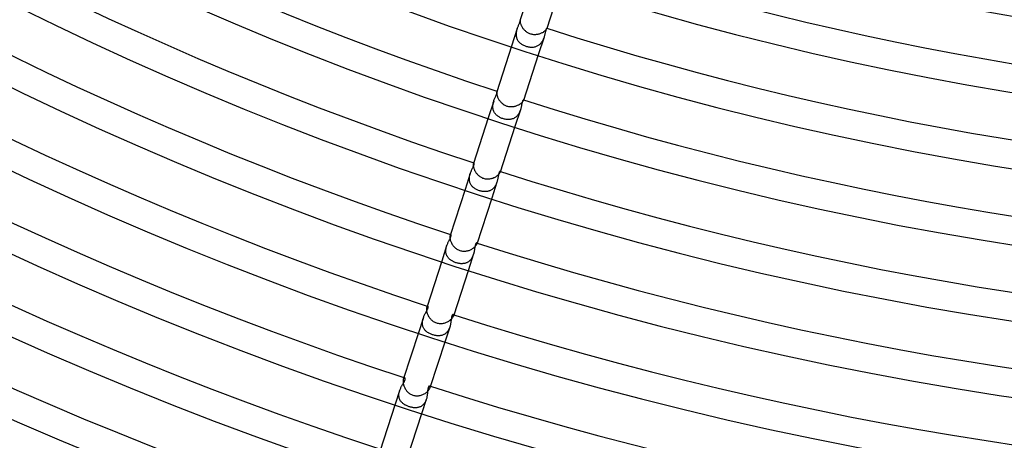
# Model space of a CAD drawing. Header units: millimetres. Extents: x -660 to 660, y -630 to 630.
# Tile 44 of 131: x -215 to -75, y -496 to -436. Entities that reach past the tile are written whole.
import ezdxf

# ---------------------------------------------------------------- set-up
doc = ezdxf.new("R2010")
doc.units = ezdxf.units.MM
doc.layers.add('HIDDEN', color=7, linetype='Continuous')
doc.layers.add('THICK', color=7, linetype='Continuous')

msp = doc.modelspace()

# ---------------------------------------------------------------- linework, layer by layer
at = {"layer": 'HIDDEN'}
for p, q in [((-144.16, -437.26), (-144.12, -437.17)), ((-144.12, -437.17), (-144.09, -437.08)), ((-144.09, -437.08), (-144.05, -437)), ((-144.05, -437), (-144.02, -436.92)), ((-144.02, -436.92), (-143.98, -436.84)), ((-143.98, -436.84), (-143.96, -436.77)), ((-143.96, -436.77), (-143.93, -436.7)), ((-143.93, -436.7), (-143.91, -436.64)), ((-143.9, -436.41), (-143.91, -436.42)), ((-143.91, -436.64), (-143.9, -436.59)), ((-143.89, -436.4), (-143.9, -436.4)), ((-143.9, -436.4), (-143.9, -436.41)), ((-143.9, -436.59), (-143.88, -436.54)), ((-143.88, -436.39), (-143.89, -436.39)), ((-143.89, -436.39), (-143.89, -436.39)), ((-143.89, -436.39), (-143.89, -436.4)), ((-143.88, -436.4), (-143.88, -436.39)), ((-143.87, -436.41), (-143.88, -436.4)), ((-143.88, -436.49), (-143.87, -436.46)), ((-143.88, -436.54), (-143.88, -436.49)), ((-143.87, -436.43), (-143.87, -436.41)), ((-143.87, -436.46), (-143.87, -436.43)), ((-144.31, -437.66), (-145.13, -440.19)), ((-144.45, -438.35), (-144.44, -438.23)), ((-144.45, -438.46), (-144.45, -438.35)), ((-144.45, -438.58), (-144.45, -438.46)), ((-144.44, -438.7), (-144.45, -438.58)), ((-144.44, -438.23), (-144.42, -438.11)), ((-144.42, -438.11), (-144.4, -438)), ((-144.4, -438), (-144.37, -437.88)), ((-144.37, -437.88), (-144.34, -437.77)), ((-144.34, -437.77), (-144.31, -437.66)), ((-144.31, -437.66), (-144.27, -437.56)), ((-144.27, -437.56), (-144.24, -437.46)), ((-144.24, -437.46), (-144.2, -437.36)), ((-144.2, -437.36), (-144.16, -437.26)), ((-140.41, -438.59), (-140.44, -438.69)), ((-140.39, -438.49), (-140.41, -438.59)), ((-140.37, -438.39), (-140.39, -438.49)), ((-140.34, -438.3), (-140.37, -438.39)), ((-140.32, -438.21), (-140.34, -438.3)), ((-140.3, -438.13), (-140.32, -438.21)), ((-140.28, -438.05), (-140.3, -438.13)), ((-140.26, -437.97), (-140.28, -438.05)), ((-140.24, -437.9), (-140.26, -437.97)), ((-140.22, -437.84), (-140.24, -437.9)), ((-140.2, -437.79), (-140.22, -437.84)), ((-140.19, -437.74), (-140.2, -437.79)), ((-140.17, -437.7), (-140.19, -437.74)), ((-140.15, -437.67), (-140.17, -437.7)), ((-140.13, -437.65), (-140.15, -437.67)), ((-140.12, -437.63), (-140.13, -437.65)), ((-140.11, -437.62), (-140.12, -437.63)), ((-140.1, -437.62), (-140.11, -437.62)), ((-140.1, -437.63), (-140.1, -437.62)), ((-140.1, -437.62), (-140.1, -437.62)), ((-140.1, -437.64), (-140.1, -437.63)), ((-140.1, -437.63), (-140.1, -437.63)), ((-140.1, -437.65), (-140.1, -437.64)), ((-140.1, -437.66), (-140.1, -437.65)), ((-144.43, -438.81), (-144.44, -438.7)), ((-144.4, -438.93), (-144.43, -438.81)), ((-144.37, -439.04), (-144.4, -438.93)), ((-144.33, -439.14), (-144.37, -439.04)), ((-144.28, -439.25), (-144.33, -439.14)), ((-144.23, -439.35), (-144.28, -439.25)), ((-144.17, -439.44), (-144.23, -439.35)), ((-144.1, -439.53), (-144.17, -439.44)), ((-144.03, -439.62), (-144.1, -439.53)), ((-143.95, -439.7), (-144.03, -439.62)), ((-143.86, -439.78), (-143.95, -439.7)), ((-143.77, -439.85), (-143.86, -439.78)), ((-143.68, -439.92), (-143.77, -439.85)), ((-143.58, -439.98), (-143.68, -439.92)), ((-143.48, -440.04), (-143.58, -439.98)), ((-140.5, -438.9), (-141.33, -441.43)), ((-141.14, -439.95), (-141.22, -440.02)), ((-141.06, -439.87), (-141.14, -439.95)), ((-140.98, -439.79), (-141.06, -439.87)), ((-140.91, -439.7), (-140.98, -439.79)), ((-140.84, -439.61), (-140.91, -439.7)), ((-140.78, -439.51), (-140.84, -439.61)), ((-140.72, -439.41), (-140.78, -439.51)), ((-140.67, -439.31), (-140.72, -439.41)), ((-140.62, -439.21), (-140.67, -439.31)), ((-140.58, -439.1), (-140.62, -439.21)), ((-140.54, -439), (-140.58, -439.1)), ((-140.5, -438.9), (-140.54, -439)), ((-140.47, -438.79), (-140.5, -438.9)), ((-140.44, -438.69), (-140.47, -438.79)), ((-143.37, -440.1), (-143.48, -440.04)), ((-143.26, -440.14), (-143.37, -440.1)), ((-143.15, -440.19), (-143.26, -440.14)), ((-143.04, -440.23), (-143.15, -440.19)), ((-142.93, -440.26), (-143.04, -440.23)), ((-142.82, -440.29), (-142.93, -440.26)), ((-142.7, -440.32), (-142.82, -440.29)), ((-142.59, -440.33), (-142.7, -440.32)), ((-142.47, -440.35), (-142.59, -440.33)), ((-142.36, -440.35), (-142.47, -440.35)), ((-142.25, -440.35), (-142.36, -440.35)), ((-142.14, -440.35), (-142.25, -440.35)), ((-142.03, -440.34), (-142.14, -440.35)), ((-141.92, -440.32), (-142.03, -440.34)), ((-141.81, -440.3), (-141.92, -440.32)), ((-141.71, -440.27), (-141.81, -440.3)), ((-141.6, -440.23), (-141.71, -440.27)), ((-141.5, -440.19), (-141.6, -440.23)), ((-141.41, -440.14), (-141.5, -440.19)), ((-141.31, -440.08), (-141.41, -440.14)), ((-141.22, -440.02), (-141.31, -440.08)), ((-147.29, -447.09), (-147.26, -447.01)), ((-147.26, -447.01), (-147.23, -446.94)), ((-147.23, -446.66), (-147.24, -446.68)), ((-147.22, -446.64), (-147.23, -446.66)), ((-147.23, -446.94), (-147.21, -446.88)), ((-147.21, -446.63), (-147.22, -446.64)), ((-147.2, -446.62), (-147.21, -446.62)), ((-147.21, -446.62), (-147.21, -446.63)), ((-147.21, -446.88), (-147.19, -446.82)), ((-147.19, -446.62), (-147.2, -446.62)), ((-147.18, -446.63), (-147.19, -446.62)), ((-147.19, -446.82), (-147.18, -446.77)), ((-147.18, -446.64), (-147.18, -446.63)), ((-147.17, -446.66), (-147.18, -446.64)), ((-147.18, -446.77), (-147.17, -446.72)), ((-147.17, -446.69), (-147.17, -446.66)), ((-147.17, -446.72), (-147.17, -446.69)), ((-147.67, -448.02), (-148.45, -450.42)), ((-147.78, -448.47), (-147.76, -448.35)), ((-147.76, -448.35), (-147.74, -448.24)), ((-147.74, -448.24), (-147.71, -448.13)), ((-147.71, -448.13), (-147.67, -448.02)), ((-147.67, -448.02), (-147.64, -447.91)), ((-147.64, -447.91), (-147.6, -447.8)), ((-147.6, -447.8), (-147.56, -447.7)), ((-147.56, -447.7), (-147.51, -447.6)), ((-147.51, -447.6), (-147.47, -447.51)), ((-147.47, -447.51), (-147.43, -447.42)), ((-147.43, -447.42), (-147.39, -447.33)), ((-147.39, -447.33), (-147.36, -447.25)), ((-147.36, -447.25), (-147.32, -447.16)), ((-147.32, -447.16), (-147.29, -447.09)), ((-143.67, -448.43), (-143.69, -448.53)), ((-143.65, -448.35), (-143.67, -448.43)), ((-143.63, -448.26), (-143.65, -448.35)), ((-143.61, -448.18), (-143.63, -448.26)), ((-143.59, -448.11), (-143.61, -448.18)), ((-143.57, -448.05), (-143.59, -448.11)), ((-143.55, -447.99), (-143.57, -448.05)), ((-143.53, -447.95), (-143.55, -447.99)), ((-143.51, -447.91), (-143.53, -447.95)), ((-143.49, -447.88), (-143.51, -447.91)), ((-143.48, -447.86), (-143.49, -447.88)), ((-143.46, -447.85), (-143.48, -447.86)), ((-143.45, -447.84), (-143.46, -447.85)), ((-143.44, -447.84), (-143.45, -447.84)), ((-143.43, -447.84), (-143.44, -447.84)), ((-143.43, -447.85), (-143.43, -447.84)), ((-143.42, -447.86), (-143.43, -447.85)), ((-143.43, -447.88), (-143.42, -447.86)), ((-143.43, -447.9), (-143.43, -447.88)), ((-143.43, -447.92), (-143.43, -447.9)), ((-147.81, -448.7), (-147.8, -448.58)), ((-147.81, -448.82), (-147.81, -448.7)), ((-147.81, -448.93), (-147.81, -448.82)), ((-147.79, -449.05), (-147.81, -448.93)), ((-147.8, -448.58), (-147.78, -448.47)), ((-147.77, -449.16), (-147.79, -449.05)), ((-147.75, -449.27), (-147.77, -449.16)), ((-147.71, -449.37), (-147.75, -449.27)), ((-147.67, -449.48), (-147.71, -449.37)), ((-147.62, -449.58), (-147.67, -449.48)), ((-147.57, -449.67), (-147.62, -449.58)), ((-147.51, -449.76), (-147.57, -449.67)), ((-147.44, -449.85), (-147.51, -449.76)), ((-143.87, -449.25), (-144.65, -451.65)), ((-144.1, -449.78), (-144.16, -449.88)), ((-144.04, -449.68), (-144.1, -449.78)), ((-143.99, -449.58), (-144.04, -449.68)), ((-143.95, -449.47), (-143.99, -449.58)), ((-143.91, -449.36), (-143.95, -449.47)), ((-143.87, -449.25), (-143.91, -449.36)), ((-143.83, -449.14), (-143.87, -449.25)), ((-143.8, -449.03), (-143.83, -449.14)), ((-143.78, -448.93), (-143.8, -449.03)), ((-143.75, -448.82), (-143.78, -448.93)), ((-143.73, -448.72), (-143.75, -448.82)), ((-143.71, -448.62), (-143.73, -448.72)), ((-143.69, -448.53), (-143.71, -448.62)), ((-147.36, -449.93), (-147.44, -449.85)), ((-147.28, -450.01), (-147.36, -449.93)), ((-147.2, -450.08), (-147.28, -450.01)), ((-147.11, -450.15), (-147.2, -450.08)), ((-147.02, -450.22), (-147.11, -450.15)), ((-146.92, -450.28), (-147.02, -450.22)), ((-146.82, -450.34), (-146.92, -450.28)), ((-146.71, -450.39), (-146.82, -450.34)), ((-146.61, -450.44), (-146.71, -450.39)), ((-146.5, -450.48), (-146.61, -450.44)), ((-146.38, -450.52), (-146.5, -450.48)), ((-146.27, -450.56), (-146.38, -450.52)), ((-146.15, -450.59), (-146.27, -450.56)), ((-146.04, -450.61), (-146.15, -450.59)), ((-145.92, -450.63), (-146.04, -450.61)), ((-145.81, -450.64), (-145.92, -450.63)), ((-145.69, -450.65), (-145.81, -450.64)), ((-145.58, -450.65), (-145.69, -450.65)), ((-145.46, -450.65), (-145.58, -450.65)), ((-145.35, -450.64), (-145.46, -450.65)), ((-145.24, -450.62), (-145.35, -450.64)), ((-145.13, -450.6), (-145.24, -450.62)), ((-145.03, -450.57), (-145.13, -450.6)), ((-144.92, -450.53), (-145.03, -450.57)), ((-144.82, -450.48), (-144.92, -450.53)), ((-144.73, -450.43), (-144.82, -450.48)), ((-144.63, -450.37), (-144.73, -450.43)), ((-144.54, -450.31), (-144.63, -450.37)), ((-144.45, -450.23), (-144.54, -450.31)), ((-144.37, -450.16), (-144.45, -450.23)), ((-144.3, -450.07), (-144.37, -450.16)), ((-144.23, -449.98), (-144.3, -450.07)), ((-144.16, -449.88), (-144.23, -449.98)), ((-150.53, -456.87), (-150.55, -456.89)), ((-150.52, -456.86), (-150.53, -456.87)), ((-150.51, -456.85), (-150.52, -456.86)), ((-150.49, -456.85), (-150.51, -456.85)), ((-150.48, -456.86), (-150.49, -456.85)), ((-150.48, -456.87), (-150.48, -456.86)), ((-150.47, -456.89), (-150.48, -456.87)), ((-151.04, -458.37), (-151, -458.26)), ((-151, -458.26), (-150.96, -458.15)), ((-150.96, -458.15), (-150.92, -458.05)), ((-150.92, -458.05), (-150.87, -457.95)), ((-150.87, -457.95), (-150.83, -457.86)), ((-150.83, -457.86), (-150.79, -457.77)), ((-150.79, -457.77), (-150.75, -457.68)), ((-150.75, -457.68), (-150.71, -457.59)), ((-150.71, -457.59), (-150.67, -457.51)), ((-150.67, -457.51), (-150.63, -457.43)), ((-150.63, -457.43), (-150.6, -457.36)), ((-150.6, -457.36), (-150.57, -457.29)), ((-150.56, -456.91), (-150.57, -456.94)), ((-150.57, -457.29), (-150.54, -457.22)), ((-150.55, -456.89), (-150.56, -456.91)), ((-150.54, -457.22), (-150.52, -457.16)), ((-150.52, -457.16), (-150.5, -457.11)), ((-150.5, -457.11), (-150.48, -457.06)), ((-150.48, -457.06), (-150.47, -457.01)), ((-150.47, -456.91), (-150.47, -456.89)), ((-150.47, -456.94), (-150.47, -456.91)), ((-150.47, -456.97), (-150.47, -456.94)), ((-150.47, -457.01), (-150.47, -456.97)), ((-146.92, -458.24), (-146.93, -458.29)), ((-146.9, -458.2), (-146.92, -458.24)), ((-146.88, -458.17), (-146.9, -458.2)), ((-146.87, -458.14), (-146.88, -458.17)), ((-146.85, -458.11), (-146.87, -458.14)), ((-146.84, -458.09), (-146.85, -458.11)), ((-146.82, -458.08), (-146.84, -458.09)), ((-146.81, -458.07), (-146.82, -458.08)), ((-146.8, -458.06), (-146.81, -458.07)), ((-146.79, -458.06), (-146.8, -458.06)), ((-146.78, -458.06), (-146.79, -458.06)), ((-146.77, -458.06), (-146.78, -458.06)), ((-146.76, -458.08), (-146.77, -458.06)), ((-146.77, -458.18), (-146.76, -458.15)), ((-146.76, -458.09), (-146.76, -458.08)), ((-146.76, -458.12), (-146.76, -458.09)), ((-146.76, -458.15), (-146.76, -458.12)), ((-151.04, -458.37), (-151.77, -460.64)), ((-151.16, -459.02), (-151.15, -458.91)), ((-151.16, -459.13), (-151.16, -459.02)), ((-151.16, -459.24), (-151.16, -459.13)), ((-151.15, -459.35), (-151.16, -459.24)), ((-151.15, -458.91), (-151.14, -458.8)), ((-151.13, -459.45), (-151.15, -459.35)), ((-151.14, -458.8), (-151.12, -458.69)), ((-151.1, -459.56), (-151.13, -459.45)), ((-151.12, -458.69), (-151.1, -458.58)), ((-151.1, -458.58), (-151.07, -458.47)), ((-151.07, -459.66), (-151.1, -459.56)), ((-151.07, -458.47), (-151.04, -458.37)), ((-151.03, -459.76), (-151.07, -459.66)), ((-147.23, -459.6), (-147.97, -461.88)), ((-147.23, -459.6), (-147.26, -459.69)), ((-147.2, -459.51), (-147.23, -459.6)), ((-147.18, -459.42), (-147.2, -459.51)), ((-147.15, -459.32), (-147.18, -459.42)), ((-147.13, -459.23), (-147.15, -459.32)), ((-147.11, -459.14), (-147.13, -459.23)), ((-147.09, -459.06), (-147.11, -459.14)), ((-147.08, -458.97), (-147.09, -459.06)), ((-147.06, -458.89), (-147.08, -458.97)), ((-147.05, -458.81), (-147.06, -458.89)), ((-147.03, -458.73), (-147.05, -458.81)), ((-147.02, -458.65), (-147.03, -458.73)), ((-147, -458.58), (-147.02, -458.65)), ((-146.99, -458.51), (-147, -458.58)), ((-146.98, -458.45), (-146.99, -458.51)), ((-146.96, -458.39), (-146.98, -458.45)), ((-146.95, -458.34), (-146.96, -458.39)), ((-146.93, -458.29), (-146.95, -458.34)), ((-150.99, -459.85), (-151.03, -459.76)), ((-150.94, -459.94), (-150.99, -459.85)), ((-150.88, -460.03), (-150.94, -459.94)), ((-150.82, -460.11), (-150.88, -460.03)), ((-150.75, -460.19), (-150.82, -460.11)), ((-150.67, -460.27), (-150.75, -460.19)), ((-150.6, -460.34), (-150.67, -460.27)), ((-150.51, -460.4), (-150.6, -460.34)), ((-150.43, -460.47), (-150.51, -460.4)), ((-150.34, -460.53), (-150.43, -460.47)), ((-150.24, -460.59), (-150.34, -460.53)), ((-150.14, -460.64), (-150.24, -460.59)), ((-150.04, -460.69), (-150.14, -460.64)), ((-149.94, -460.73), (-150.04, -460.69)), ((-149.83, -460.78), (-149.94, -460.73)), ((-149.73, -460.81), (-149.83, -460.78)), ((-149.63, -460.84), (-149.73, -460.81)), ((-149.54, -460.87), (-149.63, -460.84)), ((-149.44, -460.89), (-149.54, -460.87)), ((-149.34, -460.91), (-149.44, -460.89)), ((-149.25, -460.92), (-149.34, -460.91)), ((-149.15, -460.93), (-149.25, -460.92)), ((-149.05, -460.94), (-149.15, -460.93)), ((-148.96, -460.95), (-149.05, -460.94)), ((-148.86, -460.95), (-148.96, -460.95)), ((-148.77, -460.94), (-148.86, -460.95)), ((-148.67, -460.93), (-148.77, -460.94)), ((-148.58, -460.92), (-148.67, -460.93)), ((-148.49, -460.9), (-148.58, -460.92)), ((-148.4, -460.88), (-148.49, -460.9)), ((-148.32, -460.85), (-148.4, -460.88)), ((-148.23, -460.82), (-148.32, -460.85)), ((-148.15, -460.78), (-148.23, -460.82)), ((-148.07, -460.74), (-148.15, -460.78)), ((-147.99, -460.69), (-148.07, -460.74)), ((-147.91, -460.63), (-147.99, -460.69)), ((-147.84, -460.58), (-147.91, -460.63)), ((-147.77, -460.51), (-147.84, -460.58)), ((-147.7, -460.45), (-147.77, -460.51)), ((-147.64, -460.38), (-147.7, -460.45)), ((-147.58, -460.3), (-147.64, -460.38)), ((-147.52, -460.22), (-147.58, -460.3)), ((-147.47, -460.14), (-147.52, -460.22)), ((-147.42, -460.05), (-147.47, -460.14)), ((-147.38, -459.97), (-147.42, -460.05)), ((-147.33, -459.88), (-147.38, -459.97)), ((-147.3, -459.79), (-147.33, -459.88)), ((-147.26, -459.69), (-147.3, -459.79)), ((-154.17, -468.17), (-154.13, -468.09)), ((-154.13, -468.09), (-154.09, -468.01)), ((-154.09, -468.01), (-154.06, -467.94)), ((-154.06, -467.94), (-154.02, -467.86)), ((-154.02, -467.86), (-153.98, -467.79)), ((-153.98, -467.79), (-153.95, -467.72)), ((-153.95, -467.72), (-153.91, -467.65)), ((-153.89, -467.17), (-153.91, -467.21)), ((-153.91, -467.65), (-153.88, -467.59)), ((-153.87, -467.13), (-153.89, -467.17)), ((-153.88, -467.59), (-153.86, -467.53)), ((-153.85, -467.1), (-153.87, -467.13)), ((-153.86, -467.53), (-153.83, -467.47)), ((-153.83, -467.09), (-153.85, -467.1)), ((-153.81, -467.08), (-153.83, -467.09)), ((-153.83, -467.47), (-153.81, -467.42)), ((-153.79, -467.08), (-153.81, -467.08)), ((-153.81, -467.42), (-153.79, -467.37)), ((-153.78, -467.09), (-153.79, -467.08)), ((-153.79, -467.37), (-153.78, -467.32)), ((-153.77, -467.1), (-153.78, -467.09)), ((-153.78, -467.32), (-153.77, -467.28)), ((-153.77, -467.11), (-153.77, -467.1)), ((-153.76, -467.13), (-153.77, -467.11)), ((-153.77, -467.28), (-153.76, -467.24)), ((-153.75, -467.15), (-153.76, -467.13)), ((-153.76, -467.24), (-153.75, -467.21)), ((-153.75, -467.18), (-153.75, -467.15)), ((-153.75, -467.21), (-153.75, -467.18)), ((-154.4, -468.71), (-155.1, -470.86)), ((-154.52, -469.4), (-154.51, -469.3)), ((-154.52, -469.49), (-154.52, -469.4)), ((-154.51, -469.59), (-154.52, -469.49)), ((-154.51, -469.2), (-154.49, -469.1)), ((-154.51, -469.3), (-154.51, -469.2)), ((-154.49, -469.1), (-154.47, -469)), ((-154.47, -469), (-154.45, -468.9)), ((-154.45, -468.9), (-154.43, -468.81)), ((-154.43, -468.81), (-154.4, -468.71)), ((-154.4, -468.71), (-154.36, -468.62)), ((-154.36, -468.62), (-154.33, -468.52)), ((-154.33, -468.52), (-154.29, -468.43)), ((-154.29, -468.43), (-154.25, -468.34)), ((-154.25, -468.34), (-154.21, -468.26)), ((-154.21, -468.26), (-154.17, -468.17)), ((-150.47, -469.48), (-150.49, -469.57)), ((-150.46, -469.39), (-150.47, -469.48)), ((-150.44, -469.3), (-150.46, -469.39)), ((-150.43, -469.21), (-150.44, -469.3)), ((-150.41, -469.13), (-150.43, -469.21)), ((-150.4, -469.04), (-150.41, -469.13)), ((-150.39, -468.97), (-150.4, -469.04)), ((-150.38, -468.89), (-150.39, -468.97)), ((-150.36, -468.82), (-150.38, -468.89)), ((-150.35, -468.75), (-150.36, -468.82)), ((-150.34, -468.68), (-150.35, -468.75)), ((-150.32, -468.62), (-150.34, -468.68)), ((-150.31, -468.57), (-150.32, -468.62)), ((-150.3, -468.51), (-150.31, -468.57)), ((-150.28, -468.47), (-150.3, -468.51)), ((-150.26, -468.43), (-150.28, -468.47)), ((-150.25, -468.39), (-150.26, -468.43)), ((-150.23, -468.36), (-150.25, -468.39)), ((-150.21, -468.33), (-150.23, -468.36)), ((-150.2, -468.31), (-150.21, -468.33)), ((-150.18, -468.29), (-150.2, -468.31)), ((-150.16, -468.28), (-150.18, -468.29)), ((-150.15, -468.28), (-150.16, -468.28)), ((-150.13, -468.27), (-150.15, -468.28)), ((-150.12, -468.27), (-150.13, -468.27)), ((-150.11, -468.28), (-150.12, -468.27)), ((-150.1, -468.3), (-150.11, -468.28)), ((-150.09, -468.33), (-150.1, -468.3)), ((-150.1, -468.45), (-150.09, -468.4)), ((-150.09, -468.36), (-150.09, -468.33)), ((-150.09, -468.4), (-150.09, -468.36)), ((-154.5, -469.69), (-154.51, -469.59)), ((-154.48, -469.78), (-154.5, -469.69)), ((-154.45, -469.87), (-154.48, -469.78)), ((-154.42, -469.96), (-154.45, -469.87)), ((-154.39, -470.05), (-154.42, -469.96)), ((-154.35, -470.13), (-154.39, -470.05)), ((-154.3, -470.21), (-154.35, -470.13)), ((-154.25, -470.29), (-154.3, -470.21)), ((-154.2, -470.36), (-154.25, -470.29)), ((-154.14, -470.43), (-154.2, -470.36)), ((-154.08, -470.5), (-154.14, -470.43)), ((-154.01, -470.57), (-154.08, -470.5)), ((-153.94, -470.63), (-154.01, -470.57)), ((-153.87, -470.69), (-153.94, -470.63)), ((-153.79, -470.75), (-153.87, -470.69)), ((-153.71, -470.8), (-153.79, -470.75)), ((-153.62, -470.85), (-153.71, -470.8)), ((-153.54, -470.9), (-153.62, -470.85)), ((-153.45, -470.95), (-153.54, -470.9)), ((-150.59, -469.95), (-151.29, -472.1)), ((-151.22, -470.91), (-151.29, -470.97)), ((-151.15, -470.85), (-151.22, -470.91)), ((-151.08, -470.79), (-151.15, -470.85)), ((-151.01, -470.72), (-151.08, -470.79)), ((-150.95, -470.65), (-151.01, -470.72)), ((-150.89, -470.57), (-150.95, -470.65)), ((-150.84, -470.49), (-150.89, -470.57)), ((-150.79, -470.4), (-150.84, -470.49)), ((-150.74, -470.31), (-150.79, -470.4)), ((-150.7, -470.23), (-150.74, -470.31)), ((-150.66, -470.13), (-150.7, -470.23)), ((-150.62, -470.04), (-150.66, -470.13)), ((-150.59, -469.95), (-150.62, -470.04)), ((-150.56, -469.85), (-150.59, -469.95)), ((-150.54, -469.76), (-150.56, -469.85)), ((-150.51, -469.66), (-150.54, -469.76)), ((-150.49, -469.57), (-150.51, -469.66)), ((-153.36, -470.99), (-153.45, -470.95)), ((-153.26, -471.03), (-153.36, -470.99)), ((-153.17, -471.07), (-153.26, -471.03)), ((-153.07, -471.1), (-153.17, -471.07)), ((-152.97, -471.13), (-153.07, -471.1)), ((-152.87, -471.16), (-152.97, -471.13)), ((-152.76, -471.18), (-152.87, -471.16)), ((-152.66, -471.2), (-152.76, -471.18)), ((-152.56, -471.22), (-152.66, -471.2)), ((-152.46, -471.23), (-152.56, -471.22)), ((-152.36, -471.24), (-152.46, -471.23)), ((-152.26, -471.24), (-152.36, -471.24)), ((-152.16, -471.24), (-152.26, -471.24)), ((-152.07, -471.23), (-152.16, -471.24)), ((-151.97, -471.22), (-152.07, -471.23)), ((-151.88, -471.21), (-151.97, -471.22)), ((-151.79, -471.19), (-151.88, -471.21)), ((-151.7, -471.16), (-151.79, -471.19)), ((-151.62, -471.13), (-151.7, -471.16)), ((-151.53, -471.1), (-151.62, -471.13)), ((-151.45, -471.06), (-151.53, -471.1)), ((-151.37, -471.02), (-151.45, -471.06)), ((-151.29, -470.97), (-151.37, -471.02)), ((-157.27, -478.04), (-157.23, -477.96)), ((-157.22, -477.42), (-157.25, -477.48)), ((-157.23, -477.96), (-157.19, -477.88)), ((-157.2, -477.38), (-157.22, -477.42)), ((-157.17, -477.34), (-157.2, -477.38)), ((-157.19, -477.88), (-157.16, -477.81)), ((-157.14, -477.32), (-157.17, -477.34)), ((-157.16, -477.81), (-157.12, -477.74)), ((-157.11, -477.31), (-157.14, -477.32)), ((-157.12, -477.74), (-157.1, -477.68)), ((-157.09, -477.32), (-157.11, -477.31)), ((-157.1, -477.68), (-157.07, -477.62)), ((-157.07, -477.32), (-157.09, -477.32)), ((-157.06, -477.34), (-157.07, -477.32)), ((-157.07, -477.62), (-157.06, -477.56)), ((-157.05, -477.36), (-157.06, -477.34)), ((-157.06, -477.56), (-157.04, -477.51)), ((-157.04, -477.39), (-157.05, -477.36)), ((-157.03, -477.42), (-157.04, -477.39)), ((-157.04, -477.46), (-157.03, -477.42)), ((-157.04, -477.51), (-157.04, -477.46)), ((-157.76, -479.05), (-158.42, -481.09)), ((-157.84, -479.37), (-157.82, -479.26)), ((-157.82, -479.26), (-157.79, -479.15)), ((-157.79, -479.15), (-157.76, -479.05)), ((-157.76, -479.05), (-157.72, -478.95)), ((-157.72, -478.95), (-157.68, -478.84)), ((-157.68, -478.84), (-157.64, -478.74)), ((-157.64, -478.74), (-157.59, -478.65)), ((-157.59, -478.65), (-157.55, -478.55)), ((-157.55, -478.55), (-157.5, -478.46)), ((-157.5, -478.46), (-157.45, -478.37)), ((-157.45, -478.37), (-157.41, -478.28)), ((-157.41, -478.28), (-157.36, -478.2)), ((-157.36, -478.2), (-157.32, -478.11)), ((-157.32, -478.11), (-157.27, -478.04)), ((-153.77, -479.36), (-153.78, -479.46)), ((-153.76, -479.27), (-153.77, -479.36)), ((-153.74, -479.18), (-153.76, -479.27)), ((-153.73, -479.09), (-153.74, -479.18)), ((-153.72, -479), (-153.73, -479.09)), ((-153.71, -478.92), (-153.72, -479)), ((-153.69, -478.85), (-153.71, -478.92)), ((-153.68, -478.78), (-153.69, -478.85)), ((-153.66, -478.72), (-153.68, -478.78)), ((-153.64, -478.67), (-153.66, -478.72)), ((-153.62, -478.62), (-153.64, -478.67)), ((-153.6, -478.58), (-153.62, -478.62)), ((-153.58, -478.55), (-153.6, -478.58)), ((-153.56, -478.52), (-153.58, -478.55)), ((-153.53, -478.5), (-153.56, -478.52)), ((-153.51, -478.49), (-153.53, -478.5)), ((-153.49, -478.49), (-153.51, -478.49)), ((-153.47, -478.49), (-153.49, -478.49)), ((-153.45, -478.5), (-153.47, -478.49)), ((-153.43, -478.53), (-153.45, -478.5)), ((-153.44, -478.72), (-153.43, -478.66)), ((-153.42, -478.56), (-153.43, -478.53)), ((-153.43, -478.66), (-153.42, -478.6)), ((-153.42, -478.6), (-153.42, -478.56)), ((-157.87, -479.59), (-157.85, -479.48)), ((-157.87, -479.69), (-157.87, -479.59)), ((-157.87, -479.8), (-157.87, -479.69)), ((-157.86, -479.9), (-157.87, -479.8)), ((-157.85, -480.01), (-157.86, -479.9)), ((-157.85, -479.48), (-157.84, -479.37)), ((-157.82, -480.11), (-157.85, -480.01)), ((-157.8, -480.2), (-157.82, -480.11)), ((-157.76, -480.3), (-157.8, -480.2)), ((-157.72, -480.39), (-157.76, -480.3)), ((-157.67, -480.48), (-157.72, -480.39)), ((-157.62, -480.56), (-157.67, -480.48)), ((-157.56, -480.64), (-157.62, -480.56)), ((-157.5, -480.72), (-157.56, -480.64)), ((-157.43, -480.79), (-157.5, -480.72)), ((-153.95, -480.29), (-154.61, -482.32)), ((-154.17, -480.77), (-154.23, -480.86)), ((-154.12, -480.68), (-154.17, -480.77)), ((-154.07, -480.58), (-154.12, -480.68)), ((-154.03, -480.49), (-154.07, -480.58)), ((-153.99, -480.39), (-154.03, -480.49)), ((-153.95, -480.29), (-153.99, -480.39)), ((-153.92, -480.18), (-153.95, -480.29)), ((-153.89, -480.07), (-153.92, -480.18)), ((-153.87, -479.97), (-153.89, -480.07)), ((-153.84, -479.86), (-153.87, -479.97)), ((-153.83, -479.76), (-153.84, -479.86)), ((-153.81, -479.66), (-153.83, -479.76)), ((-153.79, -479.55), (-153.81, -479.66)), ((-153.78, -479.46), (-153.79, -479.55)), ((-157.35, -480.86), (-157.43, -480.79)), ((-157.27, -480.93), (-157.35, -480.86)), ((-157.19, -481), (-157.27, -480.93)), ((-157.11, -481.06), (-157.19, -481)), ((-157.01, -481.11), (-157.11, -481.06)), ((-156.92, -481.17), (-157.01, -481.11)), ((-156.82, -481.22), (-156.92, -481.17)), ((-156.72, -481.26), (-156.82, -481.22)), ((-156.62, -481.31), (-156.72, -481.26)), ((-156.52, -481.35), (-156.62, -481.31)), ((-156.41, -481.38), (-156.52, -481.35)), ((-156.31, -481.42), (-156.41, -481.38)), ((-156.2, -481.44), (-156.31, -481.42)), ((-156.1, -481.47), (-156.2, -481.44)), ((-156, -481.49), (-156.1, -481.47)), ((-155.89, -481.5), (-156, -481.49)), ((-155.79, -481.52), (-155.89, -481.5)), ((-155.69, -481.52), (-155.79, -481.52)), ((-155.58, -481.53), (-155.69, -481.52)), ((-155.48, -481.53), (-155.58, -481.53)), ((-155.38, -481.52), (-155.48, -481.53)), ((-155.29, -481.51), (-155.38, -481.52)), ((-155.19, -481.49), (-155.29, -481.51)), ((-155.09, -481.47), (-155.19, -481.49)), ((-155, -481.45), (-155.09, -481.47)), ((-154.91, -481.41), (-155, -481.45)), ((-154.82, -481.37), (-154.91, -481.41)), ((-154.74, -481.33), (-154.82, -481.37)), ((-154.65, -481.28), (-154.74, -481.33)), ((-154.57, -481.22), (-154.65, -481.28)), ((-154.5, -481.16), (-154.57, -481.22)), ((-154.42, -481.09), (-154.5, -481.16)), ((-154.35, -481.02), (-154.42, -481.09)), ((-154.29, -480.94), (-154.35, -481.02)), ((-154.23, -480.86), (-154.29, -480.94)), ((-160.56, -487.69), (-160.59, -487.76)), ((-160.53, -487.64), (-160.56, -487.69)), ((-160.5, -487.6), (-160.53, -487.64)), ((-160.47, -487.57), (-160.5, -487.6)), ((-160.44, -487.55), (-160.47, -487.57)), ((-160.4, -487.55), (-160.44, -487.55)), ((-160.38, -487.55), (-160.4, -487.55)), ((-160.36, -487.56), (-160.38, -487.55)), ((-160.34, -487.57), (-160.36, -487.56)), ((-160.33, -487.6), (-160.34, -487.57)), ((-160.34, -487.83), (-160.32, -487.78)), ((-160.32, -487.62), (-160.33, -487.6)), ((-160.31, -487.65), (-160.32, -487.62)), ((-160.32, -487.78), (-160.31, -487.73)), ((-160.31, -487.69), (-160.31, -487.65)), ((-160.31, -487.73), (-160.31, -487.69)), ((-161.08, -489.29), (-161.04, -489.19)), ((-161.04, -489.19), (-161, -489.1)), ((-161, -489.1), (-160.96, -489)), ((-160.96, -489), (-160.92, -488.91)), ((-160.92, -488.91), (-160.87, -488.83)), ((-160.87, -488.83), (-160.83, -488.74)), ((-160.83, -488.74), (-160.78, -488.66)), ((-160.78, -488.66), (-160.73, -488.58)), ((-160.73, -488.58), (-160.69, -488.5)), ((-160.69, -488.5), (-160.64, -488.42)), ((-160.64, -488.42), (-160.6, -488.35)), ((-160.6, -488.35), (-160.55, -488.27)), ((-160.55, -488.27), (-160.51, -488.2)), ((-160.51, -488.2), (-160.48, -488.14)), ((-160.48, -488.14), (-160.44, -488.07)), ((-160.44, -488.07), (-160.41, -488)), ((-160.41, -488), (-160.38, -487.94)), ((-160.38, -487.94), (-160.35, -487.88)), ((-160.35, -487.88), (-160.34, -487.83)), ((-157.09, -489.2), (-157.1, -489.28)), ((-157.08, -489.12), (-157.09, -489.2)), ((-157.06, -489.05), (-157.08, -489.12)), ((-157.05, -488.98), (-157.06, -489.05)), ((-157.03, -488.92), (-157.05, -488.98)), ((-157.01, -488.87), (-157.03, -488.92)), ((-156.99, -488.82), (-157.01, -488.87)), ((-156.97, -488.79), (-156.99, -488.82)), ((-156.95, -488.76), (-156.97, -488.79)), ((-156.93, -488.74), (-156.95, -488.76)), ((-156.91, -488.72), (-156.93, -488.74)), ((-156.89, -488.71), (-156.91, -488.72)), ((-156.87, -488.7), (-156.89, -488.71)), ((-156.85, -488.7), (-156.87, -488.7)), ((-156.83, -488.7), (-156.85, -488.7)), ((-156.8, -488.72), (-156.83, -488.7)), ((-156.78, -488.74), (-156.8, -488.72)), ((-156.77, -488.77), (-156.78, -488.74)), ((-156.78, -488.99), (-156.76, -488.93)), ((-156.76, -488.82), (-156.77, -488.77)), ((-156.76, -488.87), (-156.76, -488.82)), ((-156.76, -488.93), (-156.76, -488.87)), ((-161.11, -489.39), (-161.74, -491.31)), ((-161.22, -489.88), (-161.21, -489.78)), ((-161.22, -489.97), (-161.22, -489.88)), ((-161.22, -490.07), (-161.22, -489.97)), ((-161.22, -490.17), (-161.22, -490.07)), ((-161.2, -490.26), (-161.22, -490.17)), ((-161.21, -489.78), (-161.19, -489.68)), ((-161.19, -490.36), (-161.2, -490.26)), ((-161.19, -489.68), (-161.17, -489.58)), ((-161.16, -490.45), (-161.19, -490.36)), ((-161.17, -489.58), (-161.14, -489.48)), ((-161.14, -490.53), (-161.16, -490.45)), ((-161.14, -489.48), (-161.11, -489.38)), ((-161.1, -490.62), (-161.14, -490.53)), ((-161.11, -489.38), (-161.08, -489.29)), ((-157.28, -490.52), (-157.31, -490.62)), ((-157.25, -490.42), (-157.28, -490.52)), ((-157.23, -490.32), (-157.25, -490.42)), ((-157.21, -490.22), (-157.23, -490.32)), ((-157.19, -490.11), (-157.21, -490.22)), ((-157.17, -490.01), (-157.19, -490.11)), ((-157.16, -489.91), (-157.17, -490.01)), ((-157.15, -489.82), (-157.16, -489.91)), ((-157.14, -489.72), (-157.15, -489.82)), ((-157.13, -489.63), (-157.14, -489.72)), ((-157.12, -489.54), (-157.13, -489.63)), ((-157.11, -489.45), (-157.12, -489.54)), ((-157.1, -489.28), (-157.11, -489.36)), ((-157.11, -489.36), (-157.11, -489.45)), ((-161.06, -490.7), (-161.1, -490.62)), ((-161.02, -490.78), (-161.06, -490.7)), ((-160.97, -490.86), (-161.02, -490.78)), ((-160.91, -490.93), (-160.97, -490.86)), ((-160.85, -491), (-160.91, -490.93)), ((-160.79, -491.07), (-160.85, -491)), ((-160.72, -491.13), (-160.79, -491.07)), ((-160.65, -491.2), (-160.72, -491.13)), ((-160.57, -491.25), (-160.65, -491.2)), ((-160.49, -491.31), (-160.57, -491.25)), ((-160.41, -491.36), (-160.49, -491.31)), ((-160.32, -491.42), (-160.41, -491.36)), ((-160.23, -491.46), (-160.32, -491.42)), ((-160.14, -491.51), (-160.23, -491.46)), ((-160.05, -491.55), (-160.14, -491.51)), ((-159.95, -491.59), (-160.05, -491.55)), ((-159.85, -491.63), (-159.95, -491.59)), ((-159.75, -491.67), (-159.85, -491.63)), ((-159.65, -491.7), (-159.75, -491.67)), ((-159.54, -491.73), (-159.65, -491.7)), ((-159.44, -491.75), (-159.54, -491.73)), ((-159.34, -491.77), (-159.44, -491.75)), ((-159.23, -491.79), (-159.34, -491.77)), ((-159.13, -491.8), (-159.23, -491.79)), ((-159.03, -491.81), (-159.13, -491.8)), ((-158.93, -491.81), (-159.03, -491.81)), ((-158.84, -491.82), (-158.93, -491.81)), ((-158.74, -491.81), (-158.84, -491.82)), ((-158.65, -491.8), (-158.74, -491.81)), ((-158.56, -491.79), (-158.65, -491.8)), ((-158.47, -491.77), (-158.56, -491.79)), ((-158.38, -491.75), (-158.47, -491.77)), ((-158.3, -491.73), (-158.38, -491.75)), ((-158.21, -491.69), (-158.3, -491.73)), ((-158.13, -491.66), (-158.21, -491.69)), ((-158.05, -491.61), (-158.13, -491.66)), ((-157.97, -491.57), (-158.05, -491.61)), ((-157.9, -491.51), (-157.97, -491.57)), ((-157.31, -490.62), (-157.94, -492.55)), ((-157.83, -491.45), (-157.9, -491.51)), ((-157.76, -491.39), (-157.83, -491.45)), ((-157.69, -491.32), (-157.76, -491.39)), ((-157.63, -491.25), (-157.69, -491.32)), ((-157.57, -491.17), (-157.63, -491.25)), ((-157.52, -491.08), (-157.57, -491.17)), ((-157.47, -491), (-157.52, -491.08)), ((-157.42, -490.91), (-157.47, -491)), ((-157.38, -490.81), (-157.42, -490.91)), ((-157.34, -490.72), (-157.38, -490.81)), ((-157.31, -490.62), (-157.34, -490.72))]:
    msp.add_line(p, q, dxfattribs=at)
at = {"layer": 'THICK'}
for p, q in [((-141.81, -429.97), (-143.91, -436.42)), ((-138, -431.2), (-140.1, -437.66)), ((-143.91, -436.45), (-143.92, -436.48)), ((-143.92, -436.48), (-143.92, -436.52)), ((-143.92, -436.52), (-143.92, -436.56)), ((-143.92, -436.56), (-143.92, -436.61)), ((-143.92, -436.61), (-143.92, -436.67)), ((-143.92, -436.67), (-143.91, -436.73)), ((-143.91, -436.42), (-143.91, -436.45)), ((-143.91, -436.73), (-143.89, -436.79)), ((-143.89, -436.79), (-143.88, -436.87)), ((-143.88, -436.87), (-143.86, -436.94)), ((-143.86, -436.94), (-143.83, -437.02)), ((-143.83, -437.02), (-143.8, -437.11)), ((-143.8, -437.11), (-143.76, -437.19)), ((-143.76, -437.19), (-143.72, -437.28)), ((-143.72, -437.28), (-143.67, -437.36)), ((-143.67, -437.36), (-143.62, -437.45)), ((-143.62, -437.45), (-143.56, -437.54)), ((-143.56, -437.54), (-143.5, -437.63)), ((-143.5, -437.63), (-143.44, -437.71)), ((-143.44, -437.71), (-143.36, -437.79)), ((-143.36, -437.79), (-143.29, -437.87)), ((-143.29, -437.87), (-143.21, -437.95)), ((-143.21, -437.95), (-143.13, -438.02)), ((-143.13, -438.02), (-143.04, -438.09)), ((-143.04, -438.09), (-142.95, -438.15)), ((-142.95, -438.15), (-142.85, -438.21)), ((-142.85, -438.21), (-142.75, -438.27)), ((-142.75, -438.27), (-142.65, -438.32)), ((-142.65, -438.32), (-142.55, -438.36)), ((-142.55, -438.36), (-142.44, -438.4)), ((-142.44, -438.4), (-142.34, -438.43)), ((-142.34, -438.43), (-142.23, -438.45)), ((-142.23, -438.45), (-142.12, -438.47)), ((-142.12, -438.47), (-142.01, -438.49)), ((-142.01, -438.49), (-141.89, -438.5)), ((-141.89, -438.5), (-141.78, -438.5)), ((-141.78, -438.5), (-141.67, -438.49)), ((-141.67, -438.49), (-141.56, -438.48)), ((-141.56, -438.48), (-141.45, -438.47)), ((-141.45, -438.47), (-141.35, -438.45)), ((-141.35, -438.45), (-141.24, -438.42)), ((-141.24, -438.42), (-141.14, -438.4)), ((-141.14, -438.4), (-141.04, -438.36)), ((-141.04, -438.36), (-140.94, -438.33)), ((-140.94, -438.33), (-140.84, -438.29)), ((-140.84, -438.29), (-140.76, -438.24)), ((-140.76, -438.24), (-140.67, -438.2)), ((-140.67, -438.2), (-140.59, -438.15)), ((-140.59, -438.15), (-140.52, -438.1)), ((-140.52, -438.1), (-140.45, -438.05)), ((-140.45, -438.05), (-140.39, -438)), ((-140.39, -438), (-140.33, -437.95)), ((-140.33, -437.95), (-140.28, -437.91)), ((-140.28, -437.91), (-140.24, -437.86)), ((-140.24, -437.86), (-140.2, -437.82)), ((-140.2, -437.82), (-140.17, -437.78)), ((-140.17, -437.78), (-140.14, -437.74)), ((-140.14, -437.74), (-140.12, -437.71)), ((-140.12, -437.71), (-140.11, -437.68)), ((-140.11, -437.68), (-140.1, -437.66)), ((-145.13, -440.19), (-147.24, -446.68)), ((-141.33, -441.43), (-143.43, -447.92)), ((-147.25, -446.75), (-147.26, -446.8)), ((-147.26, -446.8), (-147.26, -446.85)), ((-147.26, -446.85), (-147.26, -446.91)), ((-147.26, -446.91), (-147.25, -446.97)), ((-147.24, -446.68), (-147.25, -446.71)), ((-147.25, -446.71), (-147.25, -446.75)), ((-147.25, -446.97), (-147.24, -447.04)), ((-147.24, -447.04), (-147.23, -447.12)), ((-147.23, -447.12), (-147.21, -447.2)), ((-147.21, -447.2), (-147.19, -447.28)), ((-147.19, -447.28), (-147.16, -447.37)), ((-147.16, -447.37), (-147.12, -447.46)), ((-147.12, -447.46), (-147.08, -447.55)), ((-147.08, -447.55), (-147.03, -447.64)), ((-147.03, -447.64), (-146.98, -447.73)), ((-146.98, -447.73), (-146.93, -447.82)), ((-146.93, -447.82), (-146.87, -447.91)), ((-146.87, -447.91), (-146.8, -448)), ((-146.8, -448), (-146.73, -448.09)), ((-146.73, -448.09), (-146.65, -448.17)), ((-146.65, -448.17), (-146.57, -448.25)), ((-146.57, -448.25), (-146.49, -448.32)), ((-146.49, -448.32), (-146.4, -448.4)), ((-146.4, -448.4), (-146.31, -448.46)), ((-143.99, -448.48), (-143.91, -448.43)), ((-143.91, -448.43), (-143.83, -448.37)), ((-143.83, -448.37), (-143.76, -448.32)), ((-143.76, -448.32), (-143.7, -448.27)), ((-143.7, -448.27), (-143.64, -448.21)), ((-143.64, -448.21), (-143.59, -448.16)), ((-143.59, -448.16), (-143.55, -448.11)), ((-143.55, -448.11), (-143.52, -448.07)), ((-143.52, -448.07), (-143.49, -448.02)), ((-143.49, -448.02), (-143.46, -447.98)), ((-143.46, -447.98), (-143.45, -447.95)), ((-143.45, -447.95), (-143.43, -447.92)), ((-146.31, -448.46), (-146.21, -448.53)), ((-146.21, -448.53), (-146.11, -448.58)), ((-146.11, -448.58), (-146.01, -448.63)), ((-146.01, -448.63), (-145.9, -448.68)), ((-145.9, -448.68), (-145.8, -448.72)), ((-145.8, -448.72), (-145.69, -448.75)), ((-145.69, -448.75), (-145.58, -448.77)), ((-145.58, -448.77), (-145.46, -448.79)), ((-145.46, -448.79), (-145.35, -448.81)), ((-145.35, -448.81), (-145.24, -448.81)), ((-145.24, -448.81), (-145.12, -448.81)), ((-145.12, -448.81), (-145.01, -448.81)), ((-145.01, -448.81), (-144.9, -448.8)), ((-144.9, -448.8), (-144.78, -448.78)), ((-144.78, -448.78), (-144.67, -448.76)), ((-144.67, -448.76), (-144.57, -448.73)), ((-144.57, -448.73), (-144.46, -448.7)), ((-144.46, -448.7), (-144.36, -448.66)), ((-144.36, -448.66), (-144.26, -448.62)), ((-144.26, -448.62), (-144.16, -448.57)), ((-144.16, -448.57), (-144.07, -448.53)), ((-144.07, -448.53), (-143.99, -448.48)), ((-148.45, -450.42), (-150.57, -456.94)), ((-144.65, -451.65), (-146.77, -458.18)), ((-150.59, -457.03), (-150.6, -457.08)), ((-150.6, -457.08), (-150.6, -457.14)), ((-150.6, -457.14), (-150.6, -457.21)), ((-150.6, -457.21), (-150.59, -457.29)), ((-150.58, -456.98), (-150.59, -457.03)), ((-150.59, -457.29), (-150.58, -457.37)), ((-150.57, -456.94), (-150.58, -456.98)), ((-150.58, -457.37), (-150.56, -457.45)), ((-150.56, -457.45), (-150.54, -457.54)), ((-150.54, -457.54), (-150.52, -457.63)), ((-150.52, -457.63), (-150.48, -457.72)), ((-150.48, -457.72), (-150.44, -457.82)), ((-150.44, -457.82), (-150.4, -457.91)), ((-150.4, -457.91), (-150.35, -458.01)), ((-150.35, -458.01), (-150.29, -458.1)), ((-150.29, -458.1), (-150.23, -458.2)), ((-150.23, -458.2), (-150.17, -458.29)), ((-146.83, -458.31), (-146.8, -458.26)), ((-146.8, -458.26), (-146.78, -458.22)), ((-146.78, -458.22), (-146.77, -458.18)), ((-150.17, -458.29), (-150.1, -458.38)), ((-150.1, -458.38), (-150.02, -458.47)), ((-150.02, -458.47), (-149.94, -458.55)), ((-149.94, -458.55), (-149.86, -458.63)), ((-149.86, -458.63), (-149.77, -458.71)), ((-149.77, -458.71), (-149.67, -458.78)), ((-149.67, -458.78), (-149.57, -458.84)), ((-149.57, -458.84), (-149.47, -458.9)), ((-149.47, -458.9), (-149.37, -458.95)), ((-149.37, -458.95), (-149.26, -459)), ((-149.26, -459), (-149.15, -459.04)), ((-149.15, -459.04), (-149.04, -459.07)), ((-149.04, -459.07), (-148.92, -459.1)), ((-148.92, -459.1), (-148.81, -459.12)), ((-148.81, -459.12), (-148.69, -459.13)), ((-148.69, -459.13), (-148.57, -459.13)), ((-148.57, -459.13), (-148.46, -459.13)), ((-148.46, -459.13), (-148.34, -459.12)), ((-148.34, -459.12), (-148.22, -459.11)), ((-148.22, -459.11), (-148.11, -459.09)), ((-148.11, -459.09), (-148, -459.06)), ((-148, -459.06), (-147.89, -459.03)), ((-147.89, -459.03), (-147.78, -459)), ((-147.78, -459), (-147.68, -458.95)), ((-147.68, -458.95), (-147.57, -458.91)), ((-147.57, -458.91), (-147.48, -458.86)), ((-147.48, -458.86), (-147.39, -458.81)), ((-147.39, -458.81), (-147.3, -458.76)), ((-147.3, -458.76), (-147.22, -458.7)), ((-147.22, -458.7), (-147.14, -458.64)), ((-147.14, -458.64), (-147.07, -458.58)), ((-147.07, -458.58), (-147.01, -458.52)), ((-147.01, -458.52), (-146.95, -458.47)), ((-146.95, -458.47), (-146.91, -458.41)), ((-146.91, -458.41), (-146.87, -458.36)), ((-146.87, -458.36), (-146.83, -458.31)), ((-151.77, -460.64), (-153.91, -467.21)), ((-147.97, -461.88), (-150.1, -468.45)), ((-153.93, -467.31), (-153.94, -467.38)), ((-153.94, -467.38), (-153.94, -467.45)), ((-153.94, -467.45), (-153.94, -467.52)), ((-153.94, -467.52), (-153.93, -467.61)), ((-153.92, -467.26), (-153.93, -467.31)), ((-153.93, -467.61), (-153.92, -467.69)), ((-153.91, -467.21), (-153.92, -467.26)), ((-153.92, -467.69), (-153.9, -467.78)), ((-153.9, -467.78), (-153.88, -467.88)), ((-153.88, -467.88), (-153.85, -467.98)), ((-153.85, -467.98), (-153.81, -468.08)), ((-153.81, -468.08), (-153.77, -468.18)), ((-153.77, -468.18), (-153.72, -468.28)), ((-153.72, -468.28), (-153.66, -468.38)), ((-153.66, -468.38), (-153.6, -468.48)), ((-153.6, -468.48), (-153.54, -468.58)), ((-153.54, -468.58), (-153.47, -468.67)), ((-153.47, -468.67), (-153.39, -468.76)), ((-153.39, -468.76), (-153.31, -468.85)), ((-153.31, -468.85), (-153.22, -468.94)), ((-153.22, -468.94), (-153.13, -469.01)), ((-153.13, -469.01), (-153.04, -469.09)), ((-153.04, -469.09), (-152.94, -469.16)), ((-152.94, -469.16), (-152.84, -469.22)), ((-152.84, -469.22), (-152.73, -469.27)), ((-152.73, -469.27), (-152.62, -469.32)), ((-152.62, -469.32), (-152.5, -469.36)), ((-152.5, -469.36), (-152.39, -469.4)), ((-152.39, -469.4), (-152.27, -469.42)), ((-152.27, -469.42), (-152.15, -469.44)), ((-152.15, -469.44), (-152.03, -469.45)), ((-152.03, -469.45), (-151.91, -469.45)), ((-151.91, -469.45), (-151.79, -469.45)), ((-151.79, -469.45), (-151.67, -469.44)), ((-151.67, -469.44), (-151.55, -469.42)), ((-151.55, -469.42), (-151.43, -469.4)), ((-151.43, -469.4), (-151.32, -469.37)), ((-151.32, -469.37), (-151.2, -469.33)), ((-151.2, -469.33), (-151.09, -469.29)), ((-151.09, -469.29), (-150.99, -469.25)), ((-150.99, -469.25), (-150.88, -469.2)), ((-150.88, -469.2), (-150.79, -469.15)), ((-150.79, -469.15), (-150.69, -469.09)), ((-150.69, -469.09), (-150.61, -469.03)), ((-150.61, -469.03), (-150.52, -468.97)), ((-150.52, -468.97), (-150.45, -468.9)), ((-150.45, -468.9), (-150.38, -468.84)), ((-150.38, -468.84), (-150.32, -468.78)), ((-150.32, -468.78), (-150.26, -468.72)), ((-150.26, -468.72), (-150.22, -468.66)), ((-150.22, -468.66), (-150.18, -468.6)), ((-150.18, -468.6), (-150.15, -468.54)), ((-150.15, -468.54), (-150.12, -468.49)), ((-150.12, -468.49), (-150.1, -468.45)), ((-155.1, -470.86), (-157.25, -477.48)), ((-151.29, -472.1), (-153.44, -478.72)), ((-157.27, -477.6), (-157.28, -477.67)), ((-157.28, -477.67), (-157.28, -477.75)), ((-157.28, -477.75), (-157.28, -477.84)), ((-157.28, -477.84), (-157.27, -477.93)), ((-157.26, -477.54), (-157.27, -477.6)), ((-157.27, -477.93), (-157.26, -478.03)), ((-157.25, -477.48), (-157.26, -477.54)), ((-157.26, -478.03), (-157.24, -478.13)), ((-157.24, -478.13), (-157.21, -478.23)), ((-157.21, -478.23), (-157.18, -478.34)), ((-157.18, -478.34), (-157.13, -478.44)), ((-157.13, -478.44), (-157.09, -478.55)), ((-157.09, -478.55), (-157.04, -478.65)), ((-157.04, -478.65), (-156.98, -478.76)), ((-156.98, -478.76), (-156.91, -478.86)), ((-156.91, -478.86), (-156.84, -478.96)), ((-156.84, -478.96), (-156.77, -479.06)), ((-156.77, -479.06), (-156.68, -479.15)), ((-156.68, -479.15), (-156.6, -479.24)), ((-156.6, -479.24), (-156.5, -479.32)), ((-156.5, -479.32), (-156.41, -479.4)), ((-154.09, -479.43), (-154, -479.36)), ((-154, -479.36), (-153.91, -479.3)), ((-153.91, -479.3), (-153.83, -479.23)), ((-153.83, -479.23), (-153.75, -479.16)), ((-153.75, -479.16), (-153.68, -479.09)), ((-153.68, -479.09), (-153.62, -479.03)), ((-153.62, -479.03), (-153.57, -478.96)), ((-153.57, -478.96), (-153.53, -478.89)), ((-153.53, -478.89), (-153.49, -478.83)), ((-153.49, -478.83), (-153.46, -478.77)), ((-153.46, -478.77), (-153.44, -478.72)), ((-156.41, -479.4), (-156.31, -479.47)), ((-156.31, -479.47), (-156.2, -479.54)), ((-156.2, -479.54), (-156.09, -479.6)), ((-156.09, -479.6), (-155.98, -479.65)), ((-155.98, -479.65), (-155.86, -479.69)), ((-155.86, -479.69), (-155.74, -479.72)), ((-155.74, -479.72), (-155.62, -479.75)), ((-155.62, -479.75), (-155.49, -479.77)), ((-155.49, -479.77), (-155.37, -479.78)), ((-155.37, -479.78), (-155.24, -479.78)), ((-155.24, -479.78), (-155.12, -479.77)), ((-155.12, -479.77), (-155, -479.76)), ((-155, -479.76), (-154.87, -479.74)), ((-154.87, -479.74), (-154.75, -479.71)), ((-154.75, -479.71), (-154.63, -479.68)), ((-154.63, -479.68), (-154.52, -479.64)), ((-154.52, -479.64), (-154.41, -479.59)), ((-154.41, -479.59), (-154.3, -479.54)), ((-154.3, -479.54), (-154.19, -479.49)), ((-154.19, -479.49), (-154.09, -479.43)), ((-158.42, -481.09), (-160.59, -487.76)), ((-154.61, -482.32), (-156.78, -488.99)), ((-160.59, -487.76), (-160.6, -487.82)), ((-160.62, -487.97), (-160.63, -488.06)), ((-160.63, -488.06), (-160.62, -488.15)), ((-160.6, -487.82), (-160.62, -487.89)), ((-160.62, -487.89), (-160.62, -487.97)), ((-160.62, -488.15), (-160.62, -488.24)), ((-160.62, -488.24), (-160.6, -488.34)), ((-160.6, -488.34), (-160.58, -488.45)), ((-160.58, -488.45), (-160.55, -488.55)), ((-160.55, -488.55), (-160.52, -488.66)), ((-160.52, -488.66), (-160.48, -488.77)), ((-160.48, -488.77), (-160.43, -488.88)), ((-160.43, -488.88), (-160.38, -488.99)), ((-160.38, -488.99), (-160.32, -489.09)), ((-160.32, -489.09), (-160.25, -489.2)), ((-160.25, -489.2), (-160.18, -489.3)), ((-156.92, -489.26), (-156.88, -489.19)), ((-156.88, -489.19), (-156.84, -489.12)), ((-156.84, -489.12), (-156.8, -489.06)), ((-156.8, -489.06), (-156.78, -488.99)), ((-160.18, -489.3), (-160.11, -489.39)), ((-160.11, -489.39), (-160.03, -489.49)), ((-160.03, -489.49), (-159.94, -489.57)), ((-159.94, -489.57), (-159.85, -489.66)), ((-159.85, -489.66), (-159.76, -489.74)), ((-159.76, -489.74), (-159.66, -489.81)), ((-159.66, -489.81), (-159.55, -489.87)), ((-159.55, -489.87), (-159.44, -489.93)), ((-159.44, -489.93), (-159.33, -489.98)), ((-159.33, -489.98), (-159.22, -490.02)), ((-159.22, -490.02), (-159.09, -490.06)), ((-159.09, -490.06), (-158.96, -490.08)), ((-158.96, -490.08), (-158.83, -490.1)), ((-158.83, -490.1), (-158.7, -490.11)), ((-158.7, -490.11), (-158.57, -490.1)), ((-158.57, -490.1), (-158.44, -490.09)), ((-158.44, -490.09), (-158.31, -490.08)), ((-158.31, -490.08), (-158.19, -490.05)), ((-158.19, -490.05), (-158.06, -490.02)), ((-158.06, -490.02), (-157.94, -489.98)), ((-157.94, -489.98), (-157.82, -489.93)), ((-157.82, -489.93), (-157.7, -489.88)), ((-157.7, -489.88), (-157.59, -489.82)), ((-157.59, -489.82), (-157.49, -489.76)), ((-157.49, -489.76), (-157.39, -489.7)), ((-157.39, -489.7), (-157.29, -489.63)), ((-157.29, -489.63), (-157.2, -489.56)), ((-157.2, -489.56), (-157.12, -489.48)), ((-157.12, -489.48), (-157.05, -489.41)), ((-157.05, -489.41), (-156.98, -489.34)), ((-156.98, -489.34), (-156.92, -489.26)), ((-161.74, -491.31), (-163.93, -498.04)), ((-157.94, -492.55), (-160.12, -499.27))]:
    msp.add_line(p, q, dxfattribs=at)
for radius, start, end in [(592.5, 179.99998, 0), (581.75, 179.99998, 0), (571, 180, 0), (560.25, 180, 0), (549.5, 180, 0), (538.75, 180, 0), (528, 180, 0), (517.25, 180, 0), (506.5, 180, 0), (495.75, 180, 0), (485, 180, 0), (474.25, 180, 0), (463.5, 180, 0), (452.75, 180, 0), (442, 180, 0), (470.25, 216.2437, 251.7563), (481, 216.2382, 251.7617), (491.75, 216.233, 251.767), (502.5, 216.228, 251.7719), (513.25, 216.2233, 251.7768), (524, 216.2187, 251.7813), (534.75, 216.2143, 251.7857), (545.5, 216.2101, 251.7899), (556.25, 216.206, 251.794), (567, 216.2021, 251.7979), (577.75, 216.19837, 251.80168), (588.5, 216.1947, 251.80529), (599.25, 216.1912, 251.80878), (603.25, 216.03776, 251.96222), (611, 216.18754, 251.81245), (615, 216.1861, 251.81394), (438, 252.2616, 287.7384), (448.75, 252.2548, 287.7452), (459.5, 252.2494, 287.7506), (470.25, 252.2437, 287.7563), (481, 252.2382, 287.7618), (491.75, 252.2331, 287.767), (502.5, 252.2281, 287.772), (513.25, 252.2233, 287.7767)]:
    msp.add_arc((0, 0), radius, start, end, dxfattribs=at)

doc.saveas('drawing.dxf')
